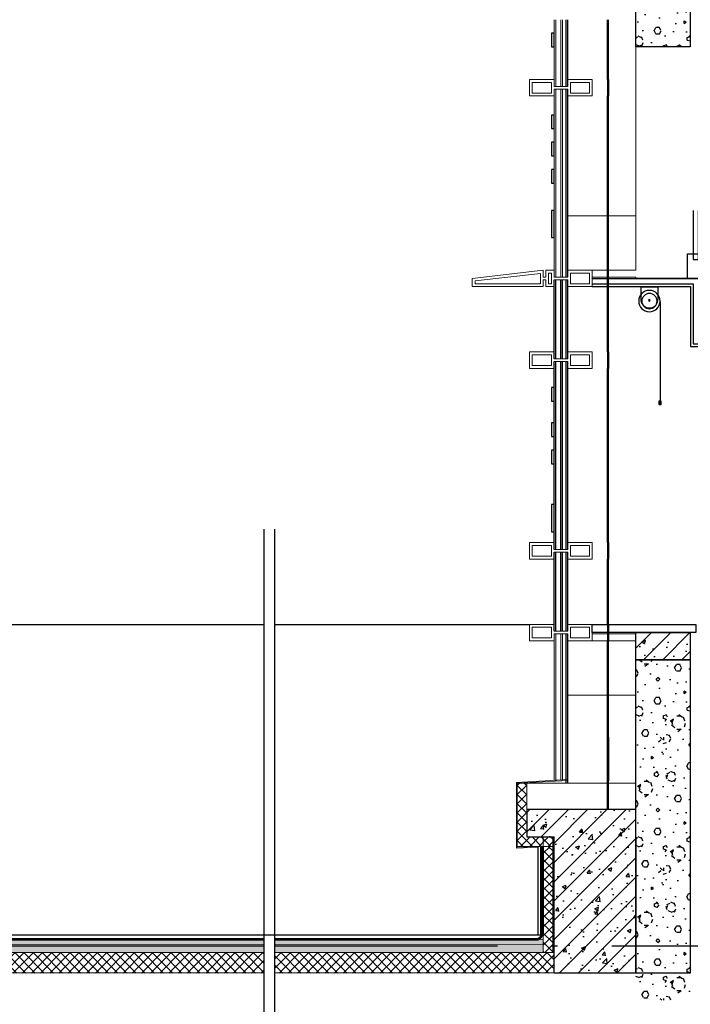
# Model space of a CAD drawing. Extents: x 1147314 to 1218578, y -272074 to -241968.
# Tile 6 of 47: x 1152400 to 1154862, y -260227 to -256612. Entities that reach past the tile are written whole.
import ezdxf

# ---------------------------------------------------------------- set-up
doc = ezdxf.new("R2010")
doc.units = 0
doc.header["$LTSCALE"] = 1000
doc.header["$MEASUREMENT"] = 0
doc.linetypes.add('230303生产综合楼-平面图_t8$0$DOTE', pattern=[2.42, 2, -0.2, 0.02, -0.2])
doc.linetypes.add('DASH', pattern=[0.35, 0.25, -0.1])
for name, color, linetype in [('A-DOOR-FIRE', 4, 'Continuous'), ('A-SECT-SURF', 6, 'Continuous'), ('A-看线', 115, 'Continuous'), ('DIM_SYMB', 3, 'Continuous'), ('DOTE', 1, 'Continuous'), ('FF-窗帘-JYZS', 8, 'Continuous'), ('LY_MC_section A', 140, 'Continuous'), ('PUB_HATCH', 8, 'Continuous'), ('SURFACE', 6, 'Continuous'), ('WALL', 255, 'Continuous'), ('吊顶', 183, 'Continuous'), ('墙身保温', 21, 'Continuous'), ('墙身抹灰', 6, 'Continuous')]:
    doc.layers.add(name, color=color, linetype=linetype)
for name, color, linetype, lineweight in [('A-WALL-INSL', 241, 'Continuous', 0), ('WALL-CURT-GLAZ', 120, 'Continuous', 0), ('WALL-CURT-METL', 211, 'Continuous', 0), ('墙身分层线', 253, 'Continuous', 18)]:
    doc.layers.add(name, color=color, linetype=linetype, lineweight=lineweight)

# ---------------------------------------------------------------- blocks, each defined once
blk = doc.blocks.new('A$C38d1714a')
at = {"layer": 'A-WALL-INSL'}
blk.add_lwpolyline([(0, 0), (250, 0), (250, -200), (0, -200)], close=True, dxfattribs=at)
blk = doc.blocks.new('A$C37e4a2ef')
at = {"layer": 'A-看线'}
for points in [[(196, -60), (196, 0)], [(200, -60), (200, 0)]]:
    blk.add_lwpolyline(points, dxfattribs=at)
at = {"layer": 'WALL-CURT-METL'}
for points in [[(140, -60), (50, -60), (50, -35), (0, -35), (0, -60), (-30, -60), (-30, -35), (-40, -35), (-40, -60), (-300, -60), (-300, -30), (-40, 0), (-40, -25), (-30, -25), (-30, 0), (0, 0), (0, -25), (50, -25), (50, 0), (140, 0)], [(-50, -50), (-50, -11.2), (-290, -38.9), (-290, -50)], [(-20, -10), (-10, -10), (-10, -50), (-20, -50)], [(130, -25), (130, -10), (60, -10), (60, -50), (130, -50)]]:
    blk.add_lwpolyline(points, close=True, dxfattribs=at)
blk = doc.blocks.new('A$C42b86bd6')
at = {"layer": 'A-看线'}
for points in [[(286, 0), (286, -60)], [(290, 0), (290, -60)]]:
    blk.add_lwpolyline(points, dxfattribs=at)
at = {"layer": 'WALL-CURT-METL'}
for points in [[(230, -60), (230, 0), (140, 0), (140, -25), (90, -25), (90, 0), (0, 0), (0, -60), (90, -60), (90, -35), (140, -35), (140, -60)], [(80, -25), (80, -10), (10, -10), (10, -50), (80, -50)], [(220, -50), (220, -10), (150, -10), (150, -35), (150, -50)]]:
    blk.add_lwpolyline(points, close=True, dxfattribs=at)
blk = doc.blocks.new('A$C827e71c0')
at = {"layer": 'A-DOOR-FIRE'}
blk.add_blockref('A$C42b86bd6', (-90, 0), dxfattribs=at)
blk = doc.blocks.new('A$Cb5ae1680')
at = {"layer": 'A-看线'}
for points in [[(44, 0), (44, 690)], [(50, 0), (50, 690)], [(196, 25), (196, 665)], [(200, 25), (200, 665)]]:
    blk.add_lwpolyline(points, dxfattribs=at)
at = {"layer": 'LY_MC_section A'}
for points in [[(0, 0), (0, 690)], [(6, 0), (6, 690)], [(25, 0), (25, 690)], [(31, 0), (31, 690)]]:
    blk.add_lwpolyline(points, dxfattribs=at)
blk = doc.blocks.new('A$C071d96ed')
at = {"layer": 'A-看线'}
for points in [[(44, -690), (44, 0)], [(50, -690), (50, 0)], [(196, -665), (196, -25)], [(200, -665), (200, -25)]]:
    blk.add_lwpolyline(points, dxfattribs=at)
at = {"layer": 'WALL-CURT-GLAZ'}
for p, q in [((0, -690), (0, 0)), ((6, -690), (6, 0)), ((25, -690), (25, 0)), ((31, -690), (31, 0))]:
    blk.add_line(p, q, dxfattribs=at)
blk = doc.blocks.new('A$Ca8bf0082')
at = {"layer": 'FF-窗帘-JYZS'}
blk.add_line((-7.2, -55.8), (-7.2, -424.9), dxfattribs=at)
for points in [[(0, -1.6), (64, -1.6), (64, 0), (0, 0)], [(-11.6, -420.7), (-2.8, -420.7), (-2.8, -432.6), (-11.6, -432.6)], [(-9.6, -422.7), (-4.8, -422.7), (-4.8, -430.6), (-9.6, -430.6)]]:
    blk.add_lwpolyline(points, close=True, dxfattribs=at)
blk.add_lwpolyline([(64, -1.6), (64, -44.8), (63.2, -51.2, -0.871795), (0.8, -51.2), (0, -44.8), (0, -1.6)], format="xyb", dxfattribs=at)
for centre, radius in [((32, -53.2), 39.2), ((32, -53.2), 28), ((32.4, -50.1), 2.73), ((-7.2, -424.9), 1.2)]:
    blk.add_circle(centre, radius, dxfattribs=at)
blk = doc.blocks.new('fr')
at = {"layer": '吊顶'}
for p, q in [((1156202.9, -256841.7), (1156202.9, -257911.6)), ((1156202.9, -256841.7), (1156202.9, -257911.6)), ((1156222.9, -256841.7), (1156222.9, -257911.6)), ((1156222.9, -256841.7), (1156222.9, -257911.6)), ((1157202.9, -256841.7), (1157202.9, -257911.6)), ((1157222.9, -256841.7), (1157222.9, -257911.6)), ((1155374.1, -257911.6), (1155394.1, -257911.6)), ((1156202.9, -257911.6), (1156222.9, -257911.6)), ((1156202.9, -257911.6), (1156222.9, -257911.6)), ((1156202.9, -257911.6), (1156222.9, -257911.6)), ((1156202.9, -257911.6), (1156222.9, -257911.6)), ((1157202.9, -257911.6), (1157222.9, -257911.6)), ((1157202.9, -257911.6), (1157222.9, -257911.6))]:
    blk.add_line(p, q, dxfattribs=at)
for points in [[(1155374.1, -256841.7), (1155374.1, -257911.6), (1155394.1, -257911.6), (1155394.1, -256841.7)], [(1154871.6, -257311.7), (1154871.6, -257491.6), (1154891.6, -257491.6), (1154891.6, -257311.7)], [(1154501.6, -257561.6), (1154911.6, -257561.6), (1154911.6, -257781.6), (1155242.6, -257781.6), (1155242.6, -257981.6), (1157487, -257981.6)], [(1154501.6, -257581.6), (1154872.6, -257581.6), (1154872.6, -257801.6), (1155222.6, -257801.6), (1155222.6, -257973.6), (1155072.6, -257973.6), (1155072.6, -258001.6), (1157487, -258001.6)], [(1154501.6, -257591.6), (1154862.6, -257591.6), (1154862.6, -257811.6), (1155212.6, -257811.6), (1155212.6, -257963.6), (1155081.6, -257963.6), (1155081.6, -257943.6), (1155062.6, -257943.6), (1155062.6, -258011.6), (1157487, -258012.3)]]:
    blk.add_lwpolyline(points, dxfattribs=at)
for points in [[(1154851.6, -257471.6), (1154911.6, -257471.6), (1154911.6, -257561.6), (1154851.6, -257561.6)], [(1155354.1, -257891.6), (1155414.1, -257891.6), (1155414.1, -257981.6), (1155354.1, -257981.6)], [(1156182.9, -257891.6), (1156242.9, -257891.6), (1156242.9, -257981.6), (1156182.9, -257981.6)], [(1156182.9, -257891.6), (1156242.9, -257891.6), (1156242.9, -257981.6), (1156182.9, -257981.6)], [(1157182.9, -257891.6), (1157242.9, -257891.6), (1157242.9, -257981.6), (1157182.9, -257981.6)]]:
    blk.add_lwpolyline(points, close=True, dxfattribs=at)
at = {"layer": 'FF-窗帘-JYZS', "xscale": -1}
blk.add_blockref('A$Ca8bf0082', (1154743.6, -257591.6), dxfattribs=at)
blk = doc.blocks.new('A$C16736a7a')
at = {"layer": 'PUB_HATCH'}
h = blk.add_hatch(dxfattribs=at)
h.set_pattern_fill('钢筋混凝土', color=256, scale=20, style=0)
h.set_pattern_definition([(45, (-1143429.61, 260111.56), (-35.355339, 35.355339), []), (50, (-1143429.61, 260111.56), (143.452037, -12.550427), [15, -165]), (355, (-1143429.61, 260111.56), (-27.750267, 150.438427), [12, -132]), (100.4514, (-1143417.66, 260110.52), (115.701876, 137.887908), [12.748038, -140.228422]), (46.1842, (-1143429.61, 260151.56), (213.44821, -33.103803), [22.5, -247.5]), (96.6356, (-1143411.82, 260148.8), (186.93254, 194.823574), [19.122058, -210.3426]), (351.1842, (-1143429.6, 260151.56), (186.93239, 194.82372), [18, -198]), (21, (-1143409.61, 260141.56), (119.38141, -80.523778), [15, -165]), (326, (-1143409.61, 260141.56), (48.663066, 145.030009), [12, -132]), (71.4514, (-1143399.66, 260134.85), (168.044526, 64.5061), [12.748038, -140.228422]), (37.5, (-1143429.61, 260111.56), (2.431971, 66.5787708), [0, -130.4, 0, -134, 0, -132.5]), (7.5, (-1143429.61, 260111.56), (52.6139075, 78.8823424), [0, -76.4, 0, -127.4, 0, -50.5]), (327.5, (-1143474.21, 260111.56), (106.7644872, -4.5109743), [0, -50, 0, -156, 0, -207]), (317.5, (-1143494.21, 260111.56), (116.637234, 20.0209965), [0, -65, 0, -103.6, 0, -147])])
h.paths.add_polyline_path([(-400, 600), (-400, 500), (-300, 500), (-300, 0), (0, 0), (0, 600)])
at = {"layer": 'WALL'}
for points in [[(0, 500), (0, 600), (-400, 600), (-400, 500), (-300, 500)], [(0, 500), (0, 0), (-300, 0), (-300, 500)]]:
    blk.add_lwpolyline(points, dxfattribs=at)

msp = doc.modelspace()

# ---------------------------------------------------------------- hatches: boundary and pattern name
at = {"layer": 'PUB_HATCH'}
h = msp.add_hatch(dxfattribs=at)
h.set_pattern_fill('加气混凝土', color=256, scale=20, style=0)
h.set_pattern_definition([(0, (-8925.14, -44634.17), (120, 240), [0, -240]), (0, (-9065.54, -44666.57), (120, 240), [0, -240]), (0, (-8987.54, -44668.97), (120, 240), [0, -240]), (0, (-8902.34, -44598.17), (120, 240), [0, -240]), (0, (-9001.94, -44680.97), (120, 240), [0, -240]), (0, (-8878.34, -44446.97), (120, 240), [0, -240]), (0, (-8951.54, -44466.17), (120, 240), [0, -240]), (0, (-8913.14, -44496.17), (120, 240), [0, -240]), (0, (-9108.74, -44500.97), (120, 240), [0, -240]), (0, (-8991.14, -44511.77), (120, 240), [0, -240]), (0, (-9036.74, -44572.97), (120, 240), [0, -240]), (0, (-9034.34, -44662.97), (120, 240), [0, -240]), (0, (-8944.34, -44672.57), (120, 240), [0, -240]), (0, (-8878.34, -44566.97), (120, 240), [0, -240]), (0, (-9102.74, -44604.17), (120, 240), [0, -240]), (0, (-9082.34, -44563.37), (120, 240), [0, -240]), (0, (-8988.74, -44580.17), (120, 240), [0, -240]), (0, (-9022.34, -44614.97), (120, 240), [0, -240]), (0, (-9041.54, -44535.77), (120, 240), [0, -240]), (0, (-9011.54, -44445.77), (120, 240), [0, -240]), (0, (-9093.14, -44654.57), (120, 240), [0, -240]), (0, (-8961.14, -44494.97), (120, 240), [0, -240]), (0, (-9072.74, -44491.37), (120, 240), [0, -240]), (0, (-9091.94, -44460.17), (120, 240), [0, -240]), (130.601294, (-8893.084, -44522.114), (-599.99999337, 720.00000315), [10.53662, -4414.8444]), (18.4349488, (-8910.227, -44517.543), (599.9999978, 239.9999982), [10.842096, -1507.05116]), (90, (-8910.23, -44527.83), (120, 240), [10.285714, -469.71426]), (161.565051, (-8899.94, -44531.257), (-600.000003, 239.9999821), [10.842096, -1507.05116]), (53.1301023, (-8899.94, -44531.257), (120.0000002, 239.9999999), [11.42857, -1188.5714]), (135, (-8890.8, -44653.54), (-120.0000145, 239.999984), [9.697464, -669.12504]), (45, (-8904.51, -44653.54), (119.999999, 239.999999), [9.697464, -669.12504]), (135, (-8897.655, -44660.4), (-120.0000145, 239.999984), [9.697464, -669.12504]), (45, (-8897.655, -44660.4), (119.999999, 239.999999), [9.697464, -669.12504]), (116.56505, (-9006.23, -44492.4), (-2e-05, 479.999987), [12.77753, -255.5506]), (180, (-9011.94, -44480.97), (-120, 240), [13.714286, -226.2857]), (63.434949, (-9031.37, -44492.4), (1e-06, 479.999998), [12.77753, -255.5506]), (116.56505, (-9025.66, -44503.83), (-2e-05, 479.999987), [12.77753, -255.5506]), (0, (-9025.66, -44503.83), (120, 240), [13.714286, -226.2857]), (63.434949, (-9011.94, -44503.83), (1e-06, 479.999998), [12.77753, -255.5506]), (107.102728, (-8915.941, -44573.543), (-359.99998624, 1200.000001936), [15.54454, -6513.161]), (143.972626, (-8920.513, -44558.686), (-2279.9999711, 1679.9999981), [15.54454, -3248.808]), (180, (-8933.08, -44549.54), (-120, 240), [14.85714, -225.14284]), (36.0273733, (-8960.513, -44558.686), (2279.99998315, 1679.9999819), [15.54454, -3248.808]), (71.565051, (-8965.084, -44572.4), (360.0000018, 1199.9999979), [14.456126, -1503.43712]), (107.102728, (-8960.513, -44587.257), (-359.99998624, 1200.000001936), [15.54454, -6513.161]), (143.972626, (-8947.941, -44596.4), (-2279.9999711, 1679.9999981), [15.54454, -3248.808]), (0, (-8947.94, -44596.4), (120, 240), [14.85714, -225.14284]), (36.0273733, (-8933.084, -44596.4), (2279.99998315, 1679.9999819), [15.54454, -3248.808]), (71.565051, (-8920.513, -44587.257), (360.0000018, 1199.9999979), [14.456126, -1503.43712]), (150.255118, (-8913.655, -44461.543), (-360.00000085, 239.999997), [9.21401, -1925.72784]), (90, (-8921.66, -44466.11), (120, 240), [9.14286, -470.8571]), (29.7448813, (-8921.655, -44466.114), (360.0000002, 239.9999989), [9.21401, -1925.72784]), (116.56505, (-8969.66, -44631.83), (-2e-05, 479.999987), [12.77753, -255.5506]), (168.690067, (-8975.37, -44620.4), (-1080.0000008, 239.999994), [11.6549, -2435.8742]), (41.1859251, (-8995.941, -44626.114), (2999.99998182, 2639.99997692), [12.14874, -5090.3208]), (90, (-8995.94, -44637.54), (120, 240), [11.42857, -468.5714]), (138.814074, (-8986.798, -44645.543), (-2999.99994668, 2640.00001681), [12.14874, -5090.3208]), (16.6992442, (-8986.798, -44645.543), (3959.99997021, 1199.99998743), [11.93178, -4999.415]), (60.9453959, (-8975.37, -44642.114), (119.99999968, 239.99999788), [11.766434, -4930.1358]), (109.983106, (-9070.227, -44531.257), (-600.00000226, 1679.99999555), [13.3768, -5604.879]), (155.556045, (-9074.798, -44518.686), (-1560.00000595, 719.99998504), [13.809194, -5786.0526]), (24.4439547, (-9099.941, -44518.686), (1560.00000078, 719.99999654), [13.809194, -5786.0526]), (70.0168934, (-9104.513, -44531.257), (600.00000181, 1679.99999583), [13.3768, -5604.879]), (109.983106, (-9099.941, -44543.828), (-600.00000226, 1679.99999555), [13.3768, -5604.879]), (160.016893, (-9087.37, -44548.4), (-600.00000035, 239.99998907), [13.3768, -2795.751]), (19.9831065, (-9087.37, -44548.4), (599.9999967, 239.99999962), [13.3768, -2795.751]), (70.0168934, (-9074.798, -44543.828), (600.00000181, 1679.99999583), [13.3768, -5604.879]), (122.005383, (-8981.084, -44552.971), (-120.0000161, 239.99998775), [10.781693, -2253.3736]), (18.4349488, (-8997.084, -44547.257), (599.9999978, 239.9999982), [10.842096, -1507.05116]), (90, (-8997.08, -44557.54), (120, 240), [10.285714, -469.71426]), (161.565051, (-8986.8, -44560.97), (-600.000003, 239.9999821), [10.842096, -1507.05116]), (54.4623222, (-8986.798, -44560.971), (839.99999878, 1199.9999982), [9.83123, -4119.2846]), (116.56505, (-9050.8, -44611.26), (-2e-05, 479.999987), [12.77753, -255.5506]), (180, (-9056.51, -44599.83), (-120, 240), [12.57143, -227.42856]), (59.0362434, (-9075.941, -44611.257), (120.0000004, 239.99999884), [13.32789, -2785.5288]), (120.963756, (-9069.084, -44622.686), (-120.0000164, 239.99998898), [13.32789, -2785.5288]), (0, (-9069.08, -44622.69), (120, 240), [12.57143, -227.42856]), (63.434949, (-9056.51, -44622.69), (1e-06, 479.999998), [12.77753, -255.5506])])
h.paths.add_polyline_path([(1154661.6, -255561.6), (1154861.6, -255561.6), (1154861.6, -256711.6), (1154661.6, -256711.6)])
h = msp.add_hatch(dxfattribs=at)
h.set_pattern_fill('钢筋混凝土', color=256, scale=20, style=0)
h.set_pattern_definition([(45, (-8995.944, -47960.97), (-35.355339, 35.355339), []), (50, (-8995.94, -47960.97), (143.452037, -12.550427), [15, -165]), (355, (-8995.94, -47960.97), (-27.750267, 150.438427), [12, -132]), (100.4514, (-8983.99, -47962.02), (115.701876, 137.887908), [12.748038, -140.228422]), (46.1842, (-8995.94, -47920.97), (213.44821, -33.103803), [22.5, -247.5]), (96.6356, (-8978.16, -47923.73), (186.93254, 194.823574), [19.122058, -210.3426]), (351.1842, (-8995.94, -47920.97), (186.93239, 194.82372), [18, -198]), (21, (-8975.94, -47930.97), (119.38141, -80.523778), [15, -165]), (326, (-8975.94, -47930.97), (48.663066, 145.030009), [12, -132]), (71.4514, (-8966, -47937.68), (168.044526, 64.5061), [12.748038, -140.228422]), (37.5, (-8995.944, -47960.97), (2.431971, 66.5787708), [0, -130.4, 0, -134, 0, -132.5]), (7.5, (-8995.944, -47960.97), (52.6139075, 78.8823424), [0, -76.4, 0, -127.4, 0, -50.5]), (327.5, (-9040.544, -47960.97), (106.7644872, -4.5109743), [0, -50, 0, -156, 0, -207]), (317.5, (-9060.54, -47960.97), (116.637234, 20.0209965), [0, -65, 0, -103.6, 0, -147])])
h.paths.add_polyline_path([(1154661.6, -258861.6), (1154861.6, -258861.6), (1154861.6, -258961.6), (1154661.6, -258961.6)])
h = msp.add_hatch(dxfattribs=at)
h.set_pattern_fill('加气混凝土', color=256, scale=20, style=0)
h.set_pattern_definition([(0, (-8925.14, -48534.17), (120, 240), [0, -240]), (0, (-9065.54, -48566.57), (120, 240), [0, -240]), (0, (-8987.54, -48568.97), (120, 240), [0, -240]), (0, (-8902.34, -48498.17), (120, 240), [0, -240]), (0, (-9001.94, -48580.97), (120, 240), [0, -240]), (0, (-8878.34, -48346.97), (120, 240), [0, -240]), (0, (-8951.54, -48366.17), (120, 240), [0, -240]), (0, (-8913.14, -48396.17), (120, 240), [0, -240]), (0, (-9108.74, -48400.97), (120, 240), [0, -240]), (0, (-8991.14, -48411.77), (120, 240), [0, -240]), (0, (-9036.74, -48472.97), (120, 240), [0, -240]), (0, (-9034.34, -48562.97), (120, 240), [0, -240]), (0, (-8944.34, -48572.57), (120, 240), [0, -240]), (0, (-8878.34, -48466.97), (120, 240), [0, -240]), (0, (-9102.74, -48504.17), (120, 240), [0, -240]), (0, (-9082.34, -48463.37), (120, 240), [0, -240]), (0, (-8988.74, -48480.17), (120, 240), [0, -240]), (0, (-9022.34, -48514.97), (120, 240), [0, -240]), (0, (-9041.54, -48435.77), (120, 240), [0, -240]), (0, (-9011.54, -48345.77), (120, 240), [0, -240]), (0, (-9093.14, -48554.57), (120, 240), [0, -240]), (0, (-8961.14, -48394.97), (120, 240), [0, -240]), (0, (-9072.74, -48391.37), (120, 240), [0, -240]), (0, (-9091.94, -48360.17), (120, 240), [0, -240]), (130.601294, (-8893.087, -48422.113), (-599.99999337, 720.00000315), [10.53662, -4414.8444]), (18.4349488, (-8910.23, -48417.54), (599.9999978, 239.9999982), [10.842096, -1507.05116]), (90, (-8910.23, -48427.83), (120, 240), [10.285714, -469.71426]), (161.565051, (-8899.944, -48431.256), (-600.000003, 239.9999821), [10.842096, -1507.05116]), (53.1301023, (-8899.944, -48431.256), (120.0000002, 239.9999999), [11.42857, -1188.5714]), (135, (-8890.8, -48553.54), (-120.0000145, 239.999984), [9.697464, -669.12504]), (45, (-8904.515, -48553.54), (119.999999, 239.999999), [9.697464, -669.12504]), (135, (-8897.66, -48560.4), (-120.0000145, 239.999984), [9.697464, -669.12504]), (45, (-8897.66, -48560.4), (119.999999, 239.999999), [9.697464, -669.12504]), (116.56505, (-9006.23, -48392.4), (-2e-05, 479.999987), [12.77753, -255.5506]), (180, (-9011.94, -48380.97), (-120, 240), [13.714286, -226.2857]), (63.434949, (-9031.37, -48392.4), (1e-06, 479.999998), [12.77753, -255.5506]), (116.56505, (-9025.66, -48403.83), (-2e-05, 479.999987), [12.77753, -255.5506]), (0, (-9025.66, -48403.83), (120, 240), [13.714286, -226.2857]), (63.434949, (-9011.94, -48403.83), (1e-06, 479.999998), [12.77753, -255.5506]), (107.102728, (-8915.944, -48473.542), (-359.99998624, 1200.000001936), [15.54454, -6513.161]), (143.972626, (-8920.515, -48458.685), (-2279.9999711, 1679.9999981), [15.54454, -3248.808]), (180, (-8933.09, -48449.54), (-120, 240), [14.85714, -225.14284]), (36.0273733, (-8960.515, -48458.685), (2279.99998315, 1679.9999819), [15.54454, -3248.808]), (71.565051, (-8965.087, -48472.4), (360.0000018, 1199.9999979), [14.456126, -1503.43712]), (107.102728, (-8960.515, -48487.256), (-359.99998624, 1200.000001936), [15.54454, -6513.161]), (143.972626, (-8947.944, -48496.399), (-2279.9999711, 1679.9999981), [15.54454, -3248.808]), (0, (-8947.94, -48496.4), (120, 240), [14.85714, -225.14284]), (36.0273733, (-8933.087, -48496.399), (2279.99998315, 1679.9999819), [15.54454, -3248.808]), (71.565051, (-8920.515, -48487.256), (360.0000018, 1199.9999979), [14.456126, -1503.43712]), (150.255118, (-8913.658, -48361.542), (-360.00000085, 239.999997), [9.21401, -1925.72784]), (90, (-8921.66, -48366.11), (120, 240), [9.14286, -470.8571]), (29.7448813, (-8921.658, -48366.113), (360.0000002, 239.9999989), [9.21401, -1925.72784]), (116.56505, (-8969.66, -48531.83), (-2e-05, 479.999987), [12.77753, -255.5506]), (168.690067, (-8975.372, -48520.4), (-1080.0000008, 239.999994), [11.6549, -2435.8742]), (41.1859251, (-8995.944, -48526.113), (2999.99998182, 2639.99997692), [12.14874, -5090.3208]), (90, (-8995.94, -48537.54), (120, 240), [11.42857, -468.5714]), (138.814074, (-8986.801, -48545.542), (-2999.99994668, 2640.00001681), [12.14874, -5090.3208]), (16.6992442, (-8986.801, -48545.542), (3959.99997021, 1199.99998743), [11.93178, -4999.415]), (60.9453959, (-8975.372, -48542.113), (119.99999968, 239.99999788), [11.766434, -4930.1358]), (109.983106, (-9070.229, -48431.256), (-600.00000226, 1679.99999555), [13.3768, -5604.879]), (155.556045, (-9074.801, -48418.685), (-1560.00000595, 719.99998504), [13.809194, -5786.0526]), (24.4439547, (-9099.944, -48418.685), (1560.00000078, 719.99999654), [13.809194, -5786.0526]), (70.0168934, (-9104.515, -48431.256), (600.00000181, 1679.99999583), [13.3768, -5604.879]), (109.983106, (-9099.944, -48443.828), (-600.00000226, 1679.99999555), [13.3768, -5604.879]), (160.016893, (-9087.372, -48448.4), (-600.00000035, 239.99998907), [13.3768, -2795.751]), (19.9831065, (-9087.372, -48448.4), (599.9999967, 239.99999962), [13.3768, -2795.751]), (70.0168934, (-9074.801, -48443.828), (600.00000181, 1679.99999583), [13.3768, -5604.879]), (122.005383, (-8981.087, -48452.97), (-120.0000161, 239.99998775), [10.781693, -2253.3736]), (18.4349488, (-8997.087, -48447.256), (599.9999978, 239.9999982), [10.842096, -1507.05116]), (90, (-8997.09, -48457.54), (120, 240), [10.285714, -469.71426]), (161.565051, (-8986.8, -48460.97), (-600.000003, 239.9999821), [10.842096, -1507.05116]), (54.4623222, (-8986.801, -48460.97), (839.99999878, 1199.9999982), [9.83123, -4119.2846]), (116.56505, (-9050.8, -48511.26), (-2e-05, 479.999987), [12.77753, -255.5506]), (180, (-9056.52, -48499.83), (-120, 240), [12.57143, -227.42856]), (59.0362434, (-9075.944, -48511.256), (120.0000004, 239.99999884), [13.32789, -2785.5288]), (120.963756, (-9069.087, -48522.685), (-120.0000164, 239.99998898), [13.32789, -2785.5288]), (0, (-9069.09, -48522.68), (120, 240), [12.57143, -227.42856]), (63.434949, (-9056.52, -48522.68), (1e-06, 479.999998), [12.77753, -255.5506])])
h.paths.add_polyline_path([(1154661.6, -258961.6), (1154861.6, -258961.6), (1154861.6, -260211.6), (1154661.6, -260211.6)])
h = msp.add_hatch(dxfattribs=at)
h.set_pattern_fill('加气混凝土', color=256, scale=10, style=0)
h.set_pattern_definition([(0, (-3307.18, -39597.43), (60, 120), [0, -120]), (0, (-3377.38, -39613.63), (60, 120), [0, -120]), (0, (-3338.38, -39614.83), (60, 120), [0, -120]), (0, (-3295.78, -39579.43), (60, 120), [0, -120]), (0, (-3345.58, -39620.83), (60, 120), [0, -120]), (0, (-3283.78, -39503.83), (60, 120), [0, -120]), (0, (-3320.38, -39513.43), (60, 120), [0, -120]), (0, (-3301.18, -39528.43), (60, 120), [0, -120]), (0, (-3398.98, -39530.83), (60, 120), [0, -120]), (0, (-3340.18, -39536.23), (60, 120), [0, -120]), (0, (-3362.98, -39566.83), (60, 120), [0, -120]), (0, (-3361.78, -39611.83), (60, 120), [0, -120]), (0, (-3316.78, -39616.63), (60, 120), [0, -120]), (0, (-3283.78, -39563.83), (60, 120), [0, -120]), (0, (-3395.98, -39582.43), (60, 120), [0, -120]), (0, (-3385.78, -39562.03), (60, 120), [0, -120]), (0, (-3338.98, -39570.43), (60, 120), [0, -120]), (0, (-3355.78, -39587.83), (60, 120), [0, -120]), (0, (-3365.38, -39548.23), (60, 120), [0, -120]), (0, (-3350.38, -39503.23), (60, 120), [0, -120]), (0, (-3391.18, -39607.63), (60, 120), [0, -120]), (0, (-3325.18, -39527.83), (60, 120), [0, -120]), (0, (-3380.98, -39526.03), (60, 120), [0, -120]), (0, (-3390.58, -39510.43), (60, 120), [0, -120]), (130.601294, (-3291.155, -39541.397), (-299.999996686, 360.000001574), [5.268311, -2207.4222]), (18.4349488, (-3299.726, -39539.112), (299.9999989, 119.9999991), [5.421048, -753.52558]), (90, (-3299.726, -39544.254), (60, 120), [5.142857, -234.85713]), (161.565051, (-3294.584, -39545.969), (-300.0000015, 119.99999105), [5.421048, -753.52558]), (53.1301023, (-3294.584, -39545.969), (60.0000001, 119.99999994), [5.714286, -594.2857]), (135, (-3290.012, -39607.11), (-60.0000073, 119.9999919), [4.848732, -334.56252]), (45, (-3296.87, -39607.11), (59.9999996, 119.9999995), [4.848732, -334.56252]), (135, (-3293.44, -39610.54), (-60.0000073, 119.9999919), [4.848732, -334.56252]), (45, (-3293.44, -39610.54), (59.9999996, 119.9999995), [4.848732, -334.56252]), (116.565051, (-3347.73, -39526.54), (-1e-05, 239.999993), [6.388765, -127.7753]), (180, (-3350.58, -39520.83), (-60, 120), [6.857143, -113.14285]), (63.434949, (-3360.3, -39526.54), (5e-07, 239.999999), [6.388765, -127.7753]), (116.565051, (-3357.44, -39532.25), (-1e-05, 239.999993), [6.388765, -127.7753]), (0, (-3357.44, -39532.25), (60, 120), [6.857143, -113.14285]), (63.434949, (-3350.58, -39532.25), (5e-07, 239.999999), [6.388765, -127.7753]), (107.102728, (-3302.5836, -39567.1116), (-179.999993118, 600.000000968), [7.772269, -3256.5805]), (143.972626, (-3304.869, -39559.683), (-1139.99998555, 839.99999905), [7.772269, -1624.404]), (180, (-3311.16, -39555.11), (-60, 120), [7.428571, -112.57142]), (36.0273733, (-3324.869, -39559.683), (1139.999991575, 839.999990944), [7.772269, -1624.404]), (71.5650511, (-3327.155, -39566.54), (180.00000092, 599.99999897), [7.228063, -751.71856]), (107.102728, (-3324.8693, -39573.9688), (-179.999993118, 600.000000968), [7.772269, -3256.5805]), (143.972626, (-3318.584, -39578.54), (-1139.99998555, 839.99999905), [7.772269, -1624.404]), (0, (-3318.58, -39578.54), (60, 120), [7.428571, -112.57142]), (36.0273733, (-3311.155, -39578.54), (1139.999991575, 839.999990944), [7.772269, -1624.404]), (71.5650511, (-3304.87, -39573.969), (180.00000092, 599.99999897), [7.228063, -751.71856]), (150.255118, (-3301.441, -39511.112), (-180.00000043, 119.99999851), [4.607004, -962.86392]), (90, (-3305.44, -39513.4), (60, 120), [4.571429, -235.42855]), (29.7448813, (-3305.441, -39513.397), (180.0000001, 119.99999944), [4.607004, -962.86392]), (116.565051, (-3329.44, -39596.25), (-1e-05, 239.999993), [6.388765, -127.7753]), (168.690067, (-3332.298, -39590.54), (-540.0000004, 119.99999699), [5.827451, -1217.9371]), (41.1859251, (-3342.5836, -39593.3973), (1499.999990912, 1319.999988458), [6.074369, -2545.1604]), (90, (-3342.584, -39599.11), (60, 120), [5.714286, -234.2857]), (138.814074, (-3338.012, -39603.1116), (-1499.999973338, 1320.000008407), [6.074369, -2545.1604]), (16.6992442, (-3338.012, -39603.1116), (1979.999985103, 599.999993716), [5.96589, -2499.7075]), (60.9453959, (-3332.298, -39601.3973), (59.99999984, 119.999998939), [5.883217, -2465.0679]), (109.983106, (-3379.7265, -39545.969), (-300.00000113, 839.999997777), [6.6884, -2802.4395]), (155.556045, (-3382.012, -39539.683), (-780.000002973, 359.99999252), [6.904597, -2893.0263]), (24.4439547, (-3394.5836, -39539.683), (780.00000039, 359.999998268), [6.904597, -2893.0263]), (70.0168934, (-3396.8693, -39545.969), (300.000000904, 839.999997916), [6.6884, -2802.4395]), (109.983106, (-3394.5836, -39552.2545), (-300.00000113, 839.999997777), [6.6884, -2802.4395]), (160.016893, (-3388.298, -39554.54), (-300.00000018, 119.99999453), [6.6884, -1397.8755]), (19.9831065, (-3388.298, -39554.54), (299.99999835, 119.99999981), [6.6884, -1397.8755]), (70.0168934, (-3382.012, -39552.2545), (300.000000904, 839.999997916), [6.6884, -2802.4395]), (122.005383, (-3335.155, -39556.826), (-60.00000805, 119.99999387), [5.390846, -1126.6868]), (18.4349488, (-3343.155, -39553.969), (299.9999989, 119.9999991), [5.421048, -753.52558]), (90, (-3343.155, -39559.11), (60, 120), [5.142857, -234.85713]), (161.565051, (-3338.012, -39560.826), (-300.0000015, 119.99999105), [5.421048, -753.52558]), (54.4623222, (-3338.012, -39560.826), (419.99999939, 599.9999991), [4.915614, -2059.6423]), (116.565051, (-3370.01, -39585.97), (-1e-05, 239.999993), [6.388765, -127.7753]), (180, (-3372.87, -39580.25), (-60, 120), [6.285714, -113.71428]), (59.0362434, (-3382.584, -39585.969), (60.000000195, 119.99999942), [6.663946, -1392.7644]), (120.963756, (-3379.155, -39591.683), (-60.0000082, 119.99999449), [6.663946, -1392.7644]), (0, (-3379.16, -39591.68), (60, 120), [6.285714, -113.71428]), (63.434949, (-3372.87, -39591.68), (5e-07, 239.999999), [6.388765, -127.7753])])
h.paths.add_polyline_path([(1149414.4, -260006.6), (1154321.5, -260008.1), (1154321.5, -260036.6), (1149414.4, -260036.6)])
at = {"layer": '墙身保温'}
h = msp.add_hatch(dxfattribs=at)
h.set_pattern_fill('ANSI37', color=256, scale=15, style=0)
h.set_pattern_definition([(45, (0, 0), (-16.83798023, 16.83798023), []), (135, (0, 0), (-16.83798023, -16.83798023), [])])
edge = h.paths.add_edge_path()
edge.add_line((1154356.6, -259611.6), (1154261.6, -259611.6))
edge.add_line((1154261.6, -259611.6), (1154261.6, -259414.6))
edge.add_line((1154261.6, -259414.6), (1154226.6, -259414.6))
edge.add_line((1154226.6, -259414.6), (1154226.6, -259611.6))
edge.add_line((1154226.6, -259611.6), (1154226.6, -259646.6))
edge.add_line((1154226.6, -259646.6), (1154356.6, -259646.6))
edge.add_line((1154356.6, -259646.6), (1154356.6, -259611.6))
h = msp.add_hatch(dxfattribs=at)
h.set_pattern_fill('ANSI37', color=256, scale=15, style=0)
h.set_pattern_definition([(45, (-2105.807, -39560.812), (-16.83798023, 16.83798023), []), (135, (-2105.807, -39560.812), (-16.83798023, -16.83798023), [])])
h.paths.add_polyline_path([(1154321.5, -259646.6), (1154356.6, -259646.6), (1154356.6, -260036.5), (1154321.5, -260036.5)])
h = msp.add_hatch(dxfattribs=at)
h.set_pattern_fill('ANSI37', color=256, scale=15, style=0)
h.set_pattern_definition([(45, (-3342.584, -39560.826), (-16.83798023, 16.83798023), []), (135, (-3342.584, -39560.826), (-16.83798023, -16.83798023), [])])
h.paths.add_polyline_path([(1149374.4, -260036.6), (1154361.6, -260036.6), (1154361.6, -260111.6), (1149374.4, -260111.6)])
at = {"layer": '墙身分层线'}
h = msp.add_hatch(dxfattribs=at)
h.set_pattern_fill('混凝土', color=256, scale=10)
h.set_pattern_definition([(50, (-3342.584, -39560.826), (71.7260183, -6.2752135), [7.5, -82.5]), (355, (-3342.58, -39560.826), (-13.8751334, 75.2192134), [6, -66]), (100.4514, (-3336.606, -39561.35), (57.850938, 68.9439542), [6.374019, -70.114211]), (46.1842, (-3342.58, -39540.83), (106.724105, -16.5519014), [11.25, -123.75]), (96.6356, (-3333.69, -39542.21), (93.466271, 97.411787), [9.561029, -105.1713]), (351.1842, (-3342.58, -39540.83), (93.466195, 97.41186), [9, -99]), (21, (-3332.584, -39545.826), (59.6907052, -40.261889), [7.5, -82.5]), (326, (-3332.58, -39545.826), (24.331533, 72.5150045), [6, -66]), (71.4514, (-3327.61, -39549.18), (84.022263, 32.2530497), [6.374019, -70.114211]), (37.5, (-3342.584, -39560.826), (1.21598553, 33.2893854), [0, -65.2, 0, -67, 0, -66.25]), (7.5, (-3342.584, -39560.826), (26.3069537, 39.4411712), [0, -38.2, 0, -63.7, 0, -25.25]), (327.5, (-3364.884, -39560.826), (53.3822436, -2.2554872), [0, -25, 0, -78, 0, -103.5]), (317.5, (-3374.884, -39560.826), (58.318617, 10.0104982), [0, -32.5, 0, -51.8, 0, -73.5])])
h.paths.add_polyline_path([(1149414.4, -259986.6), (1154321.5, -259988.1), (1154321.5, -260008.1), (1149414.4, -260006.6)])

# ---------------------------------------------------------------- linework, layer by layer
at = {"layer": 'A-SECT-SURF'}
msp.add_lwpolyline([(1154861.6, -260011.6), (1157487, -260011.6)], dxfattribs=at)
at = {"layer": 'A-WALL-INSL'}
for points in [[(1154561.6, -256611.6), (1154561.6, -257331.6), (1154661.6, -257331.6), (1154661.6, -256611.6)], [(1154661.6, -260011.6), (1154661.6, -259091.6), (1154561.6, -259091.6), (1154561.6, -259211.6)], [(1154261.6, -259511.6), (1154261.6, -259414.6)], [(1154261.6, -259414.6), (1154661.6, -259414.6)]]:
    msp.add_lwpolyline(points, dxfattribs=at)
at = {"layer": 'A-看线'}
for points in [[(1154405.6, -256856.6), (1154405.6, -256611.6)], [(1154411.6, -256856.6), (1154411.6, -256611.6)], [(1154557.6, -256831.6), (1154557.6, -256611.6)], [(1154561.6, -256831.6), (1154561.6, -256611.6)], [(1156311.6, -257561.6), (1154661.6, -257561.6)], [(1154405.6, -257856.6), (1154405.6, -257566.6)], [(1154411.6, -257856.6), (1154411.6, -257566.6)], [(1154557.6, -257831.6), (1154557.6, -257591.6)], [(1154561.6, -257831.6), (1154561.6, -257591.6)], [(1154405.6, -258856.6), (1154405.6, -258566.6)], [(1154411.6, -258856.6), (1154411.6, -258566.6)], [(1154557.6, -258831.6), (1154557.6, -258591.6)], [(1154561.6, -258831.6), (1154561.6, -258591.6)], [(1149083.9, -258831.6), (1154271.6, -258831.6)], [(1154405.6, -259414.6), (1154405.6, -258866.6)], [(1154411.6, -259414.6), (1154411.6, -258866.6)], [(1154557.6, -259511.6), (1154557.6, -258891.6)], [(1154561.6, -259511.6), (1154561.6, -258891.6)], [(1154557.6, -259245.6), (1154557.6, -259405.6)], [(1154561.6, -259245.6), (1154561.6, -259405.6)], [(1154405.6, -259511.6), (1154405.6, -259511.6)], [(1154411.6, -259511.6), (1154411.6, -259511.6)]]:
    msp.add_lwpolyline(points, dxfattribs=at)
at = {"layer": 'DOTE', "linetype": '230303生产综合楼-平面图_t8$0$DOTE'}
msp.add_line((1147313.8, -260011.6), (1157487, -260011.6), dxfattribs=at)
at = {"layer": 'LY_MC_section A', "color": 41}
for points in [[(1154361.6, -256661.6), (1154351.6, -256661.6), (1154351.6, -256711.6), (1154361.6, -256711.6)], [(1154361.6, -256961.6), (1154351.6, -256961.6), (1154351.6, -257011.6), (1154361.6, -257011.6)], [(1154361.6, -257061.6), (1154351.6, -257061.6), (1154351.6, -257111.6), (1154361.6, -257111.6)], [(1154361.6, -257161.6), (1154351.6, -257161.6), (1154351.6, -257211.6), (1154361.6, -257211.6)], [(1154361.6, -257311.6), (1154351.6, -257311.6), (1154351.6, -257411.6), (1154361.6, -257411.6)], [(1154361.6, -257961.6), (1154351.6, -257961.6), (1154351.6, -258011.6), (1154361.6, -258011.6)], [(1154361.6, -258091.6), (1154351.6, -258091.6), (1154351.6, -258141.6), (1154361.6, -258141.6)], [(1154361.6, -258191.6), (1154351.6, -258191.6), (1154351.6, -258241.6), (1154361.6, -258241.6)], [(1154361.6, -258391.6), (1154351.6, -258391.6), (1154351.6, -258491.6), (1154361.6, -258491.6)]]:
    msp.add_lwpolyline(points, close=True, dxfattribs=at)
at = {"layer": 'LY_MC_section A'}
for points in [[(1154361.6, -257856.6), (1154361.6, -257566.6)], [(1154367.6, -257856.6), (1154367.6, -257566.6)], [(1154386.6, -257856.6), (1154386.6, -257566.6)], [(1154392.6, -257856.6), (1154392.6, -257566.6)], [(1154361.6, -258856.6), (1154361.6, -258566.6)], [(1154367.6, -258856.6), (1154367.6, -258566.6)], [(1154386.6, -258856.6), (1154386.6, -258566.6)], [(1154392.6, -258856.6), (1154392.6, -258566.6)]]:
    msp.add_lwpolyline(points, dxfattribs=at)
at = {"layer": 'WALL'}
for points in [[(1154661.6, -255561.6), (1154861.6, -255561.6), (1154861.6, -256711.6), (1154661.6, -256711.6)], [(1154661.6, -258861.6), (1154861.6, -258861.6), (1154861.6, -258961.6), (1154661.6, -258961.6)], [(1154661.6, -258961.6), (1154861.6, -258961.6), (1154861.6, -260111.6), (1154661.6, -260111.6)]]:
    msp.add_lwpolyline(points, close=True, dxfattribs=at)
at = {"layer": 'WALL-CURT-GLAZ'}
for p, q in [((1154361.6, -256856.6), (1154361.6, -256611.6)), ((1154367.6, -256856.6), (1154367.6, -256611.6)), ((1154386.6, -256856.6), (1154386.6, -256611.6)), ((1154392.6, -256856.6), (1154392.6, -256611.6)), ((1154361.6, -259404.5), (1154361.6, -258866.6)), ((1154367.6, -259404.2), (1154367.6, -258866.6)), ((1154386.6, -259403), (1154386.6, -258866.6)), ((1154392.6, -259402.7), (1154392.6, -258866.6))]:
    msp.add_line(p, q, dxfattribs=at)
for points in [[(1154501.6, -257556.6), (1154661.6, -257556.6), (1154661.6, -257561.6), (1154501.6, -257561.6)], [(1154501.6, -258861.6), (1154661.6, -258861.6), (1154661.6, -258866.6), (1154501.6, -258866.6)]]:
    msp.add_lwpolyline(points, close=True, dxfattribs=at)
for points in [[(1154411.6, -259401.6), (1154223.6, -259411.6), (1154223.6, -259653), (1154301.5, -259649.6)], [(1154411.6, -259404.6), (1154226.6, -259414.6), (1154226.6, -259649.6), (1154301.5, -259646.6)]]:
    msp.add_lwpolyline(points, dxfattribs=at)
at = {"layer": '墙身分层线'}
for p, q in [((1154321.5, -260036.5), (1154321.5, -259611.6)), ((1154356.6, -260036.5), (1154356.6, -259611.6)), ((1154361.6, -260036.5), (1154361.6, -259611.6)), ((1154321.5, -259988.1), (1149424.4, -259986.6)), ((1154321.5, -260008.1), (1149414.4, -260006.6)), ((1154361.6, -260036.5), (1149374.4, -260036.6)), ((1154361.6, -260111.5), (1149374.4, -260111.6))]:
    msp.add_line(p, q, dxfattribs=at)
msp.add_lwpolyline([(1154356.6, -259611.6), (1154261.6, -259611.6), (1154261.6, -259414.6), (1154226.6, -259414.6), (1154226.6, -259611.6), (1154226.6, -259646.6), (1154356.6, -259646.6), (1154356.6, -259611.6)], dxfattribs=at)
at = {"layer": '墙身分层线', "color": 6, "linetype": 'DASH', "ltscale": 0.1, "const_width": 10}
msp.add_lwpolyline([(1149419.4, -259611.6), (1149419.4, -259966.6, 0.414214), (1149439.4, -259986.6), (1154296.5, -259988.2, 0.414214), (1154316.5, -259968.2), (1154316.5, -259646.6)], format="xyb", dxfattribs=at)
at = {"layer": '墙身抹灰'}
msp.add_lwpolyline([(1154501.9, -258831.6), (1154881.9, -258831.6), (1154881.6, -258861.6), (1154501.6, -258861.6)], close=True, dxfattribs=at)
for points in [[(1154301.5, -259646.6), (1154301.5, -259973.1)], [(1154311.5, -259646.6), (1154311.5, -259973.1)], [(1154321.5, -259646.6), (1154321.5, -259973.1)]]:
    msp.add_lwpolyline(points, dxfattribs=at)

# ---------------------------------------------------------------- block references
at = {"layer": 'A-DOOR-FIRE'}
for name, p in [('A$C827e71c0', (1154361.6, -256831.6)), ('A$C37e4a2ef', (1154361.6, -257531.6)), ('A$C42b86bd6', (1154271.6, -257831.6))]:
    msp.add_blockref(name, p, dxfattribs=at)
at = {"layer": 'FF-窗帘-JYZS'}
for name, p in [('fr', (0, 0)), ('A$C16736a7a', (1154661.6, -260111.6))]:
    msp.add_blockref(name, p, dxfattribs=at)
at = {"layer": 'LY_MC_section A'}
for p in [(1154271.6, -258531.6), (1154271.6, -258831.6)]:
    msp.add_blockref('A$C42b86bd6', p, dxfattribs=at)
at = {"layer": 'SURFACE'}
for name, p in [('A$C071d96ed', (1154361.6, -256866.6)), ('A$C38d1714a', (1154411.6, -257331.6)), ('A$Cb5ae1680', (1154361.6, -258556.6)), ('A$C38d1714a', (1154411.6, -258891.6))]:
    msp.add_blockref(name, p, dxfattribs=at)

# ---------------------------------------------------------------- next in the draw order: wipeouts: each hides what was drawn before it
msp.add_wipeout([(1153336, -258481.8), (1153336, -270625.8), (1153296, -270625.8), (1153296, -258481.8)]).dxf.layer = 'DIM_SYMB'

# ---------------------------------------------------------------- next in the draw order: linework, layer by layer
at = {"layer": 'DIM_SYMB'}
for points in [[(1153296, -258481.8), (1153296, -264448.3), (1153338, -264463.5), (1153254, -264478.4), (1153296, -264493.3), (1153296, -270625.8)], [(1153336, -258481.8), (1153336, -264448.3), (1153378, -264463.5), (1153294, -264478.4), (1153336, -264493.3), (1153336, -270625.8)]]:
    msp.add_lwpolyline(points, dxfattribs=at)
at = {"layer": '墙身抹灰'}
msp.add_line((1154316.5, -259973.1), (1149434.4, -259971.6), dxfattribs=at)

doc.saveas('drawing.dxf')
